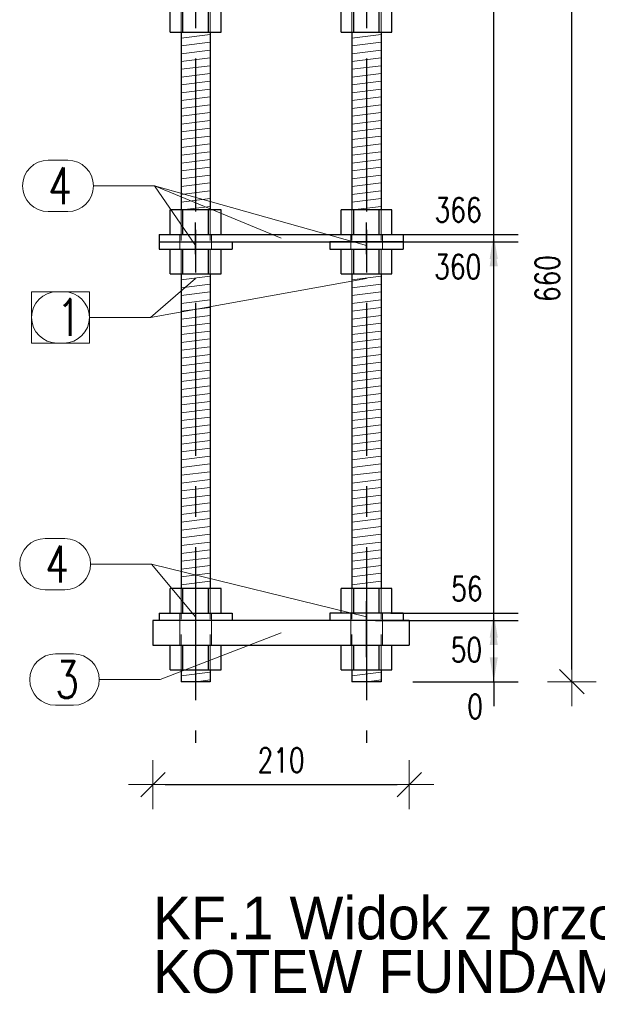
# Model space of a CAD drawing. Header units: millimetres. Extents: x 2268 to 2689, y 16092 to 16416.
# Tile 3 of 13: x 2377 to 2425, y 16251 to 16332. Entities that reach past the tile are written whole.
import ezdxf

# ---------------------------------------------------------------- set-up
doc = ezdxf.new("R2010")
doc.units = ezdxf.units.MM
doc.header["$LTSCALE"] = 10
doc.linetypes.add('HIDDEN', pattern=[0.375, 0.25, -0.125])
doc.linetypes.add('MITTE', pattern=[2, 1.25, -0.25, 0.25, -0.25])
doc.layers.get('Defpoints').update_dxf_attribs({"color": 1})
for name, color, linetype, lineweight in [('PS_DIM', 4, 'Continuous', 13), ('PS_Hatch', 3, 'Continuous', 9), ('PS_Hidden', 2, 'HIDDEN', 9), ('PS_Pos', 1, 'Continuous', 15), ('PS_SOLID', 7, 'Continuous', 30)]:
    doc.layers.add(name, color=color, linetype=linetype, lineweight=lineweight)
doc.layers.add('PS_MID', color=5, linetype='MITTE')
doc.layers.add('PS_SHAPE', color=3, linetype='Continuous')
doc.styles.add('simplex', font='simplex.shx', dxfattribs={"width": 0.75})
doc.dimstyles.new('1_10_GŁ_DS1-LS10', dxfattribs={"dimtxt": 2, "dimasz": 2, "dimexe": 2, "dimexo": 5, "dimgap": 1, "dimtad": 1, "dimjust": 4, "dimdec": 0, "dimlfac": 10, "dimtxsty": 'simplex', "dimblk1": 'NONE', "dimsah": 1, "dimcen": 2, "dimclrd": 256, "dimclre": 256, "dimclrt": 3, "dimadec": 1, "dimazin": 0, "dimtfac": 1, "dimtdec": 0, "dimtmove": 2, "dimatfit": 3, "dimfxl": 1, "dimarcsym": 0})
doc.dimstyles.new('1_10_PRZ', dxfattribs={"dimtxt": 2, "dimasz": 1, "dimexe": 2, "dimexo": 5, "dimgap": 1, "dimtad": 1, "dimdec": 0, "dimlfac": 10, "dimtxsty": 'simplex', "dimblk": 'dimznak', "dimcen": 2, "dimse1": 1, "dimse2": 1, "dimclrt": 3, "dimadec": 1, "dimazin": 0, "dimtfac": 1, "dimtdec": 0, "dimtix": 1, "dimtmove": 2, "dimatfit": 3, "dimldrblk": 'dim-grot', "dimfxl": 1, "dimarcsym": 0})

# ---------------------------------------------------------------- blocks, each defined once
blk = doc.blocks.new('*X50')
at = {"layer": 'PS_Hidden', "color": 2, "linetype": 'HIDDEN'}
for p, q in [((-8.2, 28.92), (-8.2, 30.94)), ((-8.2, 30.94), (-8.2, 26.5)), ((-5.8, 28.92), (-5.8, 30.94)), ((-5.8, 30.94), (-5.8, 26.5)), ((5.8, 28.92), (5.8, 30.94)), ((5.8, 30.94), (5.8, 26.5)), ((8.2, 28.92), (8.2, 30.94)), ((8.2, 30.94), (8.2, 26.5)), ((-8.2, 26.5), (-8.2, 28.92)), ((-5.8, 26.5), (-5.8, 28.92)), ((5.8, 26.5), (5.8, 28.92)), ((8.2, 26.5), (8.2, 28.92)), ((-8.2, 20.18), (-8.2, 22.2)), ((-8.2, 22.2), (-8.2, 20.18)), ((-5.8, 20.18), (-5.8, 22.2)), ((-5.8, 22.2), (-5.8, 20.18)), ((5.8, 20.18), (5.8, 22.2)), ((5.8, 22.2), (5.8, 20.18)), ((8.2, 20.18), (8.2, 22.2)), ((8.2, 22.2), (8.2, 20.18)), ((-8.2, 3.6), (-8.2, 5.62)), ((-8.2, 5.62), (-8.2, 0.38)), ((-5.8, 3.6), (-5.8, 5.62)), ((-5.8, 5.62), (-5.8, 0.38)), ((5.8, 3.6), (5.8, 5.62)), ((5.8, 5.62), (5.8, 0.38)), ((8.2, 3.6), (8.2, 5.62)), ((8.2, 5.62), (8.2, 0.38)), ((-8.3, 3.6), (-8.3, 3)), ((-5.7, 3.6), (-5.7, 3)), ((5.7, 3.6), (5.7, 3)), ((8.3, 3.6), (8.3, 3)), ((-8.3, 2.4), (-8.3, 3)), ((-5.7, 2.4), (-5.7, 3)), ((5.7, 2.4), (5.7, 3)), ((8.3, 2.4), (8.3, 3)), ((-8.2, 0.38), (-8.2, 2.4)), ((-5.8, 0.38), (-5.8, 2.4)), ((5.8, 0.38), (5.8, 2.4)), ((8.2, 0.38), (8.2, 2.4)), ((-8.2, -27.4), (-8.2, -25.38)), ((-8.2, -25.38), (-8.2, -32.02)), ((-5.8, -27.4), (-5.8, -25.38)), ((-5.8, -25.38), (-5.8, -32.02)), ((5.8, -27.4), (5.8, -25.38)), ((5.8, -25.38), (5.8, -32.02)), ((8.2, -27.4), (8.2, -25.38)), ((8.2, -25.38), (8.2, -32.02)), ((-8.3, -28), (-8.3, -27.4)), ((-5.7, -28), (-5.7, -27.4)), ((5.7, -27.4), (5.7, -28)), ((8.3, -27.4), (8.3, -28)), ((-8.3, -30), (-8.3, -28)), ((-5.7, -30), (-5.7, -28)), ((5.7, -28), (5.7, -30)), ((8.3, -28), (8.3, -30)), ((-8.2, -32.02), (-8.2, -30)), ((-5.8, -32.02), (-5.8, -30)), ((5.8, -32.02), (5.8, -30)), ((8.2, -32.02), (8.2, -30))]:
    blk.add_line(p, q, dxfattribs=at)
at = {"layer": 'PS_MID', "color": 5, "linetype": 'MITTE'}
for p, q in [((-7, 38), (-7, -38)), ((-7, 38), (-7, -38)), ((7, 38), (7, -38)), ((7, 38), (7, -38)), ((-7, 2), (-7, 4.6)), ((-7, 2), (-7, 4.6)), ((7, 2), (7, 4.6)), ((7, 2), (7, 4.6)), ((-7, 4), (-7, 1.4)), ((-7, 4), (-7, 1.4)), ((7, 4), (7, 1.4)), ((7, 4), (7, 1.4)), ((-7, -26.4), (-7, -29)), ((-7, -26.4), (-7, -29)), ((7, -26.4), (7, -29)), ((7, -29), (7, -26.4)), ((-7, -27), (-7, -31)), ((-7, -27), (-7, -31)), ((7, -27), (7, -31)), ((7, -31), (7, -27))]:
    blk.add_line(p, q, dxfattribs=at)
at = {"layer": 'PS_SOLID', "color": 7, "linetype": 'Continuous'}
for p, q in [((-8.2, 33), (-5.8, 33)), ((-8.2, 33), (-8.2, 30.94)), ((-5.8, 33), (-5.8, 30.94)), ((5.8, 33), (8.2, 33)), ((5.8, 33), (5.8, 30.94)), ((8.2, 33), (8.2, 30.94)), ((-9.078, 28.92), (-9.078, 30.94)), ((-8.039, 30.94), (-9.078, 30.94)), ((-5.961, 30.94), (-8.039, 30.94)), ((-8.039, 28.92), (-8.039, 30.94)), ((-5.961, 28.92), (-5.961, 30.94)), ((-4.922, 30.94), (-5.961, 30.94)), ((-4.922, 28.92), (-4.922, 30.94)), ((4.922, 28.92), (4.922, 30.94)), ((5.961, 30.94), (4.922, 30.94)), ((8.039, 30.94), (5.961, 30.94)), ((5.961, 28.92), (5.961, 30.94)), ((8.039, 28.92), (8.039, 30.94)), ((9.078, 30.94), (8.039, 30.94)), ((9.078, 28.92), (9.078, 30.94)), ((-9.078, 26.9), (-9.078, 28.92)), ((-8.039, 28.92), (-9.078, 28.92)), ((-9.078, 28.92), (-8.039, 28.92)), ((-5.961, 28.92), (-8.039, 28.92)), ((-8.039, 26.9), (-8.039, 28.92)), ((-8.039, 28.92), (-5.961, 28.92)), ((-5.961, 26.9), (-5.961, 28.92)), ((-4.922, 28.92), (-5.961, 28.92)), ((-5.961, 28.92), (-4.922, 28.92)), ((-4.922, 26.9), (-4.922, 28.92)), ((4.922, 28.92), (5.961, 28.92)), ((4.922, 26.9), (4.922, 28.92)), ((5.961, 28.92), (4.922, 28.92)), ((5.961, 28.92), (8.039, 28.92)), ((8.039, 28.92), (5.961, 28.92)), ((5.961, 26.9), (5.961, 28.92)), ((8.039, 28.92), (9.078, 28.92)), ((8.039, 26.9), (8.039, 28.92)), ((9.078, 28.92), (8.039, 28.92)), ((9.078, 26.9), (9.078, 28.92)), ((-4.8, 26.9), (-9.2, 26.9)), ((-9.2, 26.5), (-9.2, 26.9)), ((-4.8, 26.5), (-4.8, 26.9)), ((9.2, 26.9), (4.8, 26.9)), ((4.8, 26.5), (4.8, 26.9)), ((9.2, 26.5), (9.2, 26.9)), ((-9.2, 26.5), (-4.8, 26.5)), ((-8.2, 26.5), (-8.2, 22.2)), ((-5.8, 26.5), (-5.8, 22.2)), ((4.8, 26.5), (9.2, 26.5)), ((5.8, 26.5), (5.8, 22.2)), ((8.2, 26.5), (8.2, 22.2)), ((-9.078, 20.18), (-9.078, 22.2)), ((-8.039, 22.2), (-9.078, 22.2)), ((-5.961, 22.2), (-8.039, 22.2)), ((-8.039, 20.18), (-8.039, 22.2)), ((-5.961, 20.18), (-5.961, 22.2)), ((-4.922, 22.2), (-5.961, 22.2)), ((-4.922, 20.18), (-4.922, 22.2)), ((4.922, 20.18), (4.922, 22.2)), ((5.961, 22.2), (4.922, 22.2)), ((8.039, 22.2), (5.961, 22.2)), ((5.961, 20.18), (5.961, 22.2)), ((8.039, 20.18), (8.039, 22.2)), ((9.078, 22.2), (8.039, 22.2)), ((9.078, 20.18), (9.078, 22.2)), ((-9.078, 20.18), (-8.039, 20.18)), ((-8.2, 20.18), (-8.2, 5.62)), ((-8.039, 20.18), (-5.961, 20.18)), ((-5.961, 20.18), (-4.922, 20.18)), ((-5.8, 20.18), (-5.8, 5.62)), ((4.922, 20.18), (5.961, 20.18)), ((5.8, 20.18), (5.8, 5.62)), ((5.961, 20.18), (8.039, 20.18)), ((8.039, 20.18), (9.078, 20.18)), ((8.2, 20.18), (8.2, 5.62)), ((-9.078, 3.6), (-9.078, 5.62)), ((-8.039, 5.62), (-9.078, 5.62)), ((-5.961, 5.62), (-8.039, 5.62)), ((-8.039, 3.6), (-8.039, 5.62)), ((-5.961, 3.6), (-5.961, 5.62)), ((-4.922, 5.62), (-5.961, 5.62)), ((-4.922, 3.6), (-4.922, 5.62)), ((4.922, 3.6), (4.922, 5.62)), ((5.961, 5.62), (4.922, 5.62)), ((8.039, 5.62), (5.961, 5.62)), ((5.961, 3.6), (5.961, 5.62)), ((8.039, 3.6), (8.039, 5.62)), ((9.078, 5.62), (8.039, 5.62)), ((9.078, 3.6), (9.078, 5.62)), ((-10, 3.6), (10, 3.6)), ((-10, 3.6), (-10, 3)), ((10, 3.6), (10, 3)), ((-10, 3), (-10, 2.4)), ((-10, 3), (-4, 3)), ((-10, 3), (10, 3)), ((-4, 3), (-4, 2.4)), ((10, 3), (4, 3)), ((4, 3), (4, 2.4)), ((10, 3), (10, 2.4)), ((-10, 2.4), (-4, 2.4)), ((-9.078, 0.38), (-9.078, 2.4)), ((-8.039, 0.38), (-8.039, 2.4)), ((-5.961, 0.38), (-5.961, 2.4)), ((-4.922, 0.38), (-4.922, 2.4)), ((4, 2.4), (10, 2.4)), ((4.922, 0.38), (4.922, 2.4)), ((5.961, 0.38), (5.961, 2.4)), ((8.039, 0.38), (8.039, 2.4)), ((9.078, 0.38), (9.078, 2.4)), ((-9.078, 0.38), (-8.039, 0.38)), ((-8.2, 0.38), (-8.2, -25.38)), ((-8.039, 0.38), (-5.961, 0.38)), ((-5.961, 0.38), (-4.922, 0.38)), ((-5.8, 0.38), (-5.8, -25.38)), ((4.922, 0.38), (5.961, 0.38)), ((5.8, 0.38), (5.8, -25.38)), ((5.961, 0.38), (8.039, 0.38)), ((8.039, 0.38), (9.078, 0.38)), ((8.2, 0.38), (8.2, -25.38)), ((-9.078, -27.4), (-9.078, -25.38)), ((-8.039, -25.38), (-9.078, -25.38)), ((-5.961, -25.38), (-8.039, -25.38)), ((-8.039, -27.4), (-8.039, -25.38)), ((-5.961, -27.4), (-5.961, -25.38)), ((-4.922, -25.38), (-5.961, -25.38)), ((-4.922, -27.4), (-4.922, -25.38)), ((4.922, -27.4), (4.922, -25.38)), ((5.961, -25.38), (4.922, -25.38)), ((8.039, -25.38), (5.961, -25.38)), ((5.961, -27.4), (5.961, -25.38)), ((8.039, -27.4), (8.039, -25.38)), ((9.078, -25.38), (8.039, -25.38)), ((9.078, -27.4), (9.078, -25.38)), ((-10, -27.4), (-10, -28)), ((-10, -27.4), (-4, -27.4)), ((-4, -27.4), (-4, -28)), ((10, -27.4), (4, -27.4)), ((4, -27.4), (4, -28)), ((10, -27.4), (10, -28)), ((10.5, -28), (-10.5, -28)), ((-10.5, -28), (-10.5, -30)), ((10.5, -28), (10.5, -30)), ((-10.5, -30), (10.5, -30)), ((-9.078, -32.02), (-9.078, -30)), ((-8.039, -32.02), (-8.039, -30)), ((-5.961, -32.02), (-5.961, -30)), ((-4.922, -32.02), (-4.922, -30)), ((4.922, -32.02), (4.922, -30)), ((5.961, -32.02), (5.961, -30)), ((8.039, -32.02), (8.039, -30)), ((9.078, -32.02), (9.078, -30)), ((-9.078, -32.02), (-8.039, -32.02)), ((-8.2, -32.02), (-8.2, -33)), ((-8.039, -32.02), (-5.961, -32.02)), ((-5.961, -32.02), (-4.922, -32.02)), ((-5.8, -32.02), (-5.8, -33)), ((4.922, -32.02), (5.961, -32.02)), ((5.8, -32.02), (5.8, -33)), ((5.961, -32.02), (8.039, -32.02)), ((8.039, -32.02), (9.078, -32.02)), ((8.2, -32.02), (8.2, -33)), ((-5.8, -33), (-8.2, -33)), ((8.2, -33), (5.8, -33))]:
    blk.add_line(p, q, dxfattribs=at)
blk = doc.blocks.new('*D56')
at = {"layer": 'Defpoints', "color": 0, "transparency": 16777216}
for p in [(2404.648, 16277.899), (2404.648, 16277.899), (2416.265, 16277.899)]:
    blk.add_point(p, dxfattribs=at)
at = {"layer": 'PS_DIM', "lineweight": -2, "transparency": 16777216}
for p, q in [((2416.265, 16279.899), (2416.265, 16281.899)), ((2409.648, 16277.899), (2418.265, 16277.899)), ((2409.648, 16277.899), (2418.265, 16277.899)), ((2416.265, 16277.899), (2416.265, 16275.899)), ((2416.265, 16277.899), (2416.265, 16277.899))]:
    blk.add_line(p, q, dxfattribs=at)
at = {"layer": 'PS_DIM', "transparency": 16777216}
blk.add_solid([(2415.932, 16279.899), (2416.598, 16279.899), (2416.265, 16277.899)], dxfattribs=at)
at = {"layer": 'PS_DIM', "color": 3, "transparency": 16777216, "insert": (2414.745, 16275.871), "char_height": 2, "attachment_point": 5, "rotation": 0.0573, "style": 'simplex'}
blk.add_mtext('0', dxfattribs=at)
blk = doc.blocks.new('_None')
blk = doc.blocks.new('*D57')
at = {"layer": 'Defpoints', "color": 0, "transparency": 16777216}
for p in [(2401.593, 16282.899), (2416.265, 16282.899), (2404.648, 16277.899)]:
    blk.add_point(p, dxfattribs=at)
at = {"layer": 'PS_DIM', "lineweight": -2, "transparency": 16777216}
for p, q in [((2406.593, 16282.899), (2418.265, 16282.899)), ((2416.265, 16277.899), (2416.265, 16280.899)), ((2409.648, 16277.899), (2418.265, 16277.899))]:
    blk.add_line(p, q, dxfattribs=at)
at = {"layer": 'PS_DIM', "transparency": 16777216}
blk.add_solid([(2415.932, 16280.899), (2416.598, 16280.899), (2416.265, 16282.899)], dxfattribs=at)
at = {"layer": 'PS_DIM', "color": 3, "transparency": 16777216, "insert": (2414.031, 16280.514), "char_height": 2, "attachment_point": 5, "rotation": 0.0573, "style": 'simplex'}
blk.add_mtext('50', dxfattribs=at)
blk = doc.blocks.new('*D58')
at = {"layer": 'Defpoints', "color": 0, "transparency": 16777216}
for p in [(2402.848, 16283.499), (2416.265, 16283.499), (2404.648, 16277.899)]:
    blk.add_point(p, dxfattribs=at)
at = {"layer": 'PS_DIM', "lineweight": -2, "transparency": 16777216}
for p, q in [((2407.848, 16283.499), (2418.265, 16283.499)), ((2416.265, 16277.899), (2416.265, 16281.499)), ((2409.648, 16277.899), (2418.265, 16277.899))]:
    blk.add_line(p, q, dxfattribs=at)
at = {"layer": 'PS_DIM', "transparency": 16777216}
blk.add_solid([(2415.932, 16281.499), (2416.598, 16281.499), (2416.265, 16283.499)], dxfattribs=at)
at = {"layer": 'PS_DIM', "color": 3, "transparency": 16777216, "insert": (2414.066, 16285.519), "char_height": 2, "attachment_point": 5, "rotation": 0.0573, "style": 'simplex'}
blk.add_mtext('56', dxfattribs=at)
blk = doc.blocks.new('*D59')
at = {"layer": 'Defpoints', "color": 0, "transparency": 16777216}
for p in [(2402.41, 16313.899), (2416.265, 16313.899), (2404.648, 16277.899)]:
    blk.add_point(p, dxfattribs=at)
at = {"layer": 'PS_DIM', "lineweight": -2, "transparency": 16777216}
for p, q in [((2407.41, 16313.899), (2418.265, 16313.899)), ((2416.265, 16277.899), (2416.265, 16311.899)), ((2409.648, 16277.899), (2418.265, 16277.899))]:
    blk.add_line(p, q, dxfattribs=at)
at = {"layer": 'PS_DIM', "transparency": 16777216}
blk.add_solid([(2415.932, 16311.899), (2416.598, 16311.899), (2416.265, 16313.899)], dxfattribs=at)
at = {"layer": 'PS_DIM', "color": 3, "transparency": 16777216, "insert": (2413.316, 16311.87), "char_height": 2, "attachment_point": 5, "rotation": 0.0573, "style": 'simplex'}
blk.add_mtext('360', dxfattribs=at)
blk = doc.blocks.new('*D60')
at = {"layer": 'Defpoints', "color": 0, "transparency": 16777216}
for p in [(2401.14, 16314.499), (2416.265, 16314.499), (2404.648, 16277.899)]:
    blk.add_point(p, dxfattribs=at)
at = {"layer": 'PS_DIM', "lineweight": -2, "transparency": 16777216}
for p, q in [((2406.14, 16314.499), (2418.265, 16314.499)), ((2416.265, 16277.899), (2416.265, 16312.499)), ((2409.648, 16277.899), (2418.265, 16277.899))]:
    blk.add_line(p, q, dxfattribs=at)
at = {"layer": 'PS_DIM', "transparency": 16777216}
blk.add_solid([(2415.932, 16312.499), (2416.598, 16312.499), (2416.265, 16314.499)], dxfattribs=at)
at = {"layer": 'PS_DIM', "color": 3, "transparency": 16777216, "insert": (2413.352, 16316.519), "char_height": 2, "attachment_point": 5, "rotation": 0.0573, "style": 'simplex'}
blk.add_mtext('366', dxfattribs=at)
blk = doc.blocks.new('*D61')
at = {"layer": 'Defpoints', "color": 0, "transparency": 16777216}
for p in [(2404.648, 16343.899), (2416.265, 16343.899), (2404.648, 16277.899)]:
    blk.add_point(p, dxfattribs=at)
at = {"layer": 'PS_DIM', "lineweight": -2, "transparency": 16777216}
for p, q in [((2409.648, 16343.899), (2418.265, 16343.899)), ((2416.265, 16277.899), (2416.265, 16341.899)), ((2409.648, 16277.899), (2418.265, 16277.899))]:
    blk.add_line(p, q, dxfattribs=at)
at = {"layer": 'PS_DIM', "transparency": 16777216}
blk.add_solid([(2415.932, 16341.899), (2416.598, 16341.899), (2416.265, 16343.899)], dxfattribs=at)
at = {"layer": 'PS_DIM', "color": 3, "transparency": 16777216, "insert": (2413.316, 16345.919), "char_height": 2, "attachment_point": 5, "rotation": 0.0573, "style": 'simplex'}
blk.add_mtext('660', dxfattribs=at)
blk = doc.blocks.new('dimznak')
at = {"color": 0}
for points in [[(0, 2), (0, -2)], [(-2, 0), (2, 0)]]:
    blk.add_lwpolyline(points, dxfattribs=at)
at = {"color": 2}
blk.add_lwpolyline([(1, 1), (-1, -1)], dxfattribs=at)
blk = doc.blocks.new('*D62')
at = {"layer": 'Defpoints', "color": 0, "transparency": 16777216}
for p in [(2388.348, 16280.899), (2409.348, 16280.899), (2409.348, 16269.473)]:
    blk.add_point(p, dxfattribs=at)
at = {"layer": 'PS_DIM', "color": 0, "lineweight": -2, "transparency": 16777216}
blk.add_line((2389.348, 16269.473), (2408.348, 16269.473), dxfattribs=at)
at = {"layer": 'PS_DIM', "color": 0, "lineweight": -2, "transparency": 16777216, "rotation": 180}
blk.add_blockref('dimznak', (2388.348, 16269.473), dxfattribs=at)
at = {"layer": 'PS_DIM', "color": 0, "lineweight": -2, "transparency": 16777216}
blk.add_blockref('dimznak', (2409.348, 16269.473), dxfattribs=at)
at = {"layer": 'PS_DIM', "color": 3, "transparency": 16777216, "insert": (2398.848, 16271.473), "char_height": 2, "attachment_point": 5, "style": 'simplex'}
blk.add_mtext('210', dxfattribs=at)
blk = doc.blocks.new('dim-grot')
blk.add_hatch(color=256).paths.add_polyline_path([(0, 0), (-2, 0.5), (-2, -0.5)])
blk.add_lwpolyline([(0, 0), (-2, 0.5), (-2, -0.5), (0, 0)])
blk = doc.blocks.new('*D63')
at = {"layer": 'Defpoints', "color": 0, "transparency": 16777216}
for p in [(2404.648, 16343.899), (2422.666, 16343.899), (2404.648, 16277.899)]:
    blk.add_point(p, dxfattribs=at)
at = {"layer": 'PS_DIM', "color": 0, "lineweight": -2, "transparency": 16777216}
blk.add_line((2422.666, 16278.899), (2422.666, 16342.899), dxfattribs=at)
for p, rotation in [((2422.666, 16343.899), 90), ((2422.666, 16277.899), 270)]:
    blk.add_blockref('dimznak', p, dxfattribs=dict(at, rotation=rotation))
at = {"layer": 'PS_DIM', "color": 3, "transparency": 16777216, "insert": (2420.666, 16310.899), "char_height": 2, "attachment_point": 5, "rotation": 90, "style": 'simplex'}
blk.add_mtext('660', dxfattribs=at)
blk = doc.blocks.new('*X94')
at = {"color": 1}
for p, q in [((2379.768, 16320.582), (2381.375, 16320.582)), ((2383.475, 16318.482), (2388.475, 16318.482)), ((2398.848, 16314.199), (2388.475, 16318.482)), ((2379.768, 16316.382), (2381.375, 16316.382))]:
    blk.add_line(p, q, dxfattribs=at)
for centre, start, end in [((2379.768, 16318.482), 90, 270), ((2381.375, 16318.482), 270, 90)]:
    blk.add_arc(centre, 2.1, start, end, dxfattribs=at)
at = {"color": 2, "style": 'simplex', "width": 0.75}
blk.add_text('4', height=3, dxfattribs=at).set_placement((2379.768, 16316.982))
blk = doc.blocks.new('*X95')
at = {"color": 1}
for p, q in [((2379.768, 16320.582), (2381.375, 16320.582)), ((2383.475, 16318.482), (2388.475, 16318.482)), ((2398.848, 16314.199), (2388.475, 16318.482)), ((2379.768, 16316.382), (2381.375, 16316.382))]:
    blk.add_line(p, q, dxfattribs=at)
for centre, start, end in [((2379.768, 16318.482), 90, 270), ((2381.375, 16318.482), 270, 90)]:
    blk.add_arc(centre, 2.1, start, end, dxfattribs=at)
at = {"color": 2, "style": 'simplex', "width": 0.75}
blk.add_text('4', height=3, dxfattribs=at).set_placement((2379.768, 16316.982))
blk = doc.blocks.new('*X96')
at = {"color": 1}
for p, q in [((2379.768, 16320.582), (2381.375, 16320.582)), ((2383.475, 16318.482), (2388.475, 16318.482)), ((2405.848, 16313.599), (2388.475, 16318.482)), ((2379.768, 16316.382), (2381.375, 16316.382))]:
    blk.add_line(p, q, dxfattribs=at)
for centre, start, end in [((2379.768, 16318.482), 90, 270), ((2381.375, 16318.482), 270, 90)]:
    blk.add_arc(centre, 2.1, start, end, dxfattribs=at)
at = {"color": 2, "style": 'simplex', "width": 0.75}
blk.add_text('4', height=3, dxfattribs=at).set_placement((2379.768, 16316.982))
blk = doc.blocks.new('*X97')
at = {"color": 1}
for p, q in [((2379.768, 16320.582), (2381.375, 16320.582)), ((2383.475, 16318.482), (2388.475, 16318.482)), ((2391.848, 16313.599), (2388.475, 16318.482)), ((2379.768, 16316.382), (2381.375, 16316.382))]:
    blk.add_line(p, q, dxfattribs=at)
for centre, start, end in [((2379.768, 16318.482), 90, 270), ((2381.375, 16318.482), 270, 90)]:
    blk.add_arc(centre, 2.1, start, end, dxfattribs=at)
at = {"color": 2, "style": 'simplex', "width": 0.75}
blk.add_text('4', height=3, dxfattribs=at).set_placement((2379.768, 16316.982))
blk = doc.blocks.new('*X98')
at = {"color": 1}
for p, q in [((2391.848, 16310.899), (2388.141, 16307.723)), ((2380.506, 16309.823), (2381.041, 16309.823)), ((2383.141, 16307.723), (2388.141, 16307.723)), ((2380.506, 16305.623), (2381.041, 16305.623))]:
    blk.add_line(p, q, dxfattribs=at)
for centre, start, end in [((2380.506, 16307.723), 90, 270), ((2381.041, 16307.723), 270, 90)]:
    blk.add_arc(centre, 2.1, start, end, dxfattribs=at)
at = {"color": 2, "style": 'simplex', "width": 0.75}
blk.add_text('1', height=3, dxfattribs=at).set_placement((2380.506, 16306.223))
blk = doc.blocks.new('*X99')
at = {"color": 1}
for p, q in [((2391.848, 16310.899), (2388.141, 16307.723)), ((2380.506, 16309.823), (2381.041, 16309.823)), ((2383.141, 16307.723), (2388.141, 16307.723)), ((2380.506, 16305.623), (2381.041, 16305.623))]:
    blk.add_line(p, q, dxfattribs=at)
for centre, start, end in [((2380.506, 16307.723), 90, 270), ((2381.041, 16307.723), 270, 90)]:
    blk.add_arc(centre, 2.1, start, end, dxfattribs=at)
at = {"color": 2, "style": 'simplex', "width": 0.75}
blk.add_text('1', height=3, dxfattribs=at).set_placement((2380.506, 16306.223))
blk = doc.blocks.new('*X100')
at = {"color": 1}
for p, q in [((2405.848, 16310.899), (2388.141, 16307.723)), ((2383.141, 16309.823), (2378.406, 16309.823)), ((2378.406, 16309.823), (2378.406, 16305.623)), ((2383.141, 16305.623), (2383.141, 16309.823)), ((2383.141, 16307.723), (2388.141, 16307.723)), ((2378.406, 16305.623), (2383.141, 16305.623))]:
    blk.add_line(p, q, dxfattribs=at)
at = {"color": 30, "style": 'simplex', "width": 0.75}
blk.add_text('1', height=3, dxfattribs=at).set_placement((2380.506, 16306.223))
blk = doc.blocks.new('*X101')
at = {"color": 1}
for p, q in [((2379.531, 16289.622), (2381.138, 16289.622)), ((2383.238, 16287.522), (2388.238, 16287.522)), ((2391.848, 16283.199), (2388.238, 16287.522)), ((2379.531, 16285.422), (2381.138, 16285.422))]:
    blk.add_line(p, q, dxfattribs=at)
for centre, start, end in [((2379.531, 16287.522), 90, 270), ((2381.138, 16287.522), 270, 90)]:
    blk.add_arc(centre, 2.1, start, end, dxfattribs=at)
at = {"color": 2, "style": 'simplex', "width": 0.75}
blk.add_text('4', height=3, dxfattribs=at).set_placement((2379.531, 16286.022))
blk = doc.blocks.new('*X102')
at = {"color": 1}
for p, q in [((2379.531, 16289.622), (2381.138, 16289.622)), ((2383.238, 16287.522), (2388.238, 16287.522)), ((2405.848, 16283.199), (2388.238, 16287.522)), ((2379.531, 16285.422), (2381.138, 16285.422))]:
    blk.add_line(p, q, dxfattribs=at)
for centre, start, end in [((2379.531, 16287.522), 90, 270), ((2381.138, 16287.522), 270, 90)]:
    blk.add_arc(centre, 2.1, start, end, dxfattribs=at)
at = {"color": 2, "style": 'simplex', "width": 0.75}
blk.add_text('4', height=3, dxfattribs=at).set_placement((2379.531, 16286.022))
blk = doc.blocks.new('*X103')
at = {"color": 1}
for p, q in [((2398.848, 16281.899), (2388.954, 16278.07)), ((2380.354, 16280.17), (2381.854, 16280.17)), ((2383.954, 16278.07), (2388.954, 16278.07)), ((2380.354, 16275.97), (2381.854, 16275.97))]:
    blk.add_line(p, q, dxfattribs=at)
for centre, start, end in [((2380.354, 16278.07), 90, 270), ((2381.854, 16278.07), 270, 90)]:
    blk.add_arc(centre, 2.1, start, end, dxfattribs=at)
at = {"color": 2, "style": 'simplex', "width": 0.75}
blk.add_text('3', height=3, dxfattribs=at).set_placement((2380.354, 16276.57))
blk = doc.blocks.new('*X104')
at = {"color": 1}
for p, q in [((2398.848, 16281.899), (2388.954, 16278.07)), ((2380.354, 16280.17), (2381.854, 16280.17)), ((2383.954, 16278.07), (2388.954, 16278.07)), ((2380.354, 16275.97), (2381.854, 16275.97))]:
    blk.add_line(p, q, dxfattribs=at)
for centre, start, end in [((2380.354, 16278.07), 90, 270), ((2381.854, 16278.07), 270, 90)]:
    blk.add_arc(centre, 2.1, start, end, dxfattribs=at)
at = {"color": 2, "style": 'simplex', "width": 0.75}
blk.add_text('3', height=3, dxfattribs=at).set_placement((2380.354, 16276.57))

msp = doc.modelspace()

# ---------------------------------------------------------------- hatches: boundary and pattern name
at = {"layer": 'PS_Hatch'}
h = msp.add_hatch(dxfattribs=at)
h.set_pattern_fill('LINE', color=3, scale=0.2, angle=7)
h.set_pattern_definition([(7, (-13984.384, 18415.1455), (-0.077387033, 0.630266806), [])])
h.paths.add_polyline_path([(2393.048, 16316.519), (2393.048, 16331.079), (2390.648, 16331.079), (2390.648, 16316.519)])
h = msp.add_hatch(dxfattribs=at)
h.set_pattern_fill('LINE', color=3, scale=0.2, angle=7)
h.set_pattern_definition([(7, (-13970.384, 18415.1455), (-0.077387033, 0.630266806), [])])
h.paths.add_polyline_path([(2407.048, 16316.519), (2407.048, 16331.079), (2404.648, 16331.079), (2404.648, 16316.519)])
h = msp.add_hatch(dxfattribs=at)
h.set_pattern_fill('LINE', color=3, scale=0.2, angle=7)
h.set_pattern_definition([(7, (-13984.384, 18395.3455), (-0.077387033, 0.630266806), [])])
h.paths.add_polyline_path([(2393.048, 16285.519), (2393.048, 16311.279), (2390.648, 16311.279), (2390.648, 16285.519)])
h = msp.add_hatch(dxfattribs=at)
h.set_pattern_fill('LINE', color=3, scale=0.2, angle=7)
h.set_pattern_definition([(7, (-13970.384, 18395.3455), (-0.077387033, 0.630266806), [])])
h.paths.add_polyline_path([(2407.048, 16285.519), (2407.048, 16311.279), (2404.648, 16311.279), (2404.648, 16285.519)])
h = msp.add_hatch(dxfattribs=at)
h.set_pattern_fill('LINE', color=3, scale=0.2, angle=7)
h.set_pattern_definition([(7, (-13984.384, 18362.9455), (-0.077387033, 0.630266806), [])])
h.paths.add_polyline_path([(2393.048, 16277.899), (2393.048, 16278.879), (2390.648, 16278.879), (2390.648, 16277.899)])
h = msp.add_hatch(dxfattribs=at)
h.set_pattern_fill('LINE', color=3, scale=0.2, angle=7)
h.set_pattern_definition([(7, (-13970.384, 18362.9455), (-0.077387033, 0.630266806), [])])
h.paths.add_polyline_path([(2407.048, 16277.899), (2407.048, 16278.879), (2404.648, 16278.879), (2404.648, 16277.899)])

# ---------------------------------------------------------------- block references
at = {"layer": 'PS_Pos'}
for name in ['*X94', '*X95', '*X96', '*X97', '*X98', '*X99', '*X100', '*X101', '*X102', '*X103', '*X104']:
    msp.add_blockref(name, (0, 0), dxfattribs=at)
at = {"layer": 'PS_SHAPE', "color": 2}
msp.add_blockref('*X50', (2398.848, 16310.899), dxfattribs=at)

# ---------------------------------------------------------------- texts
at = {"color": 0}
for s, p in [('KF.1 Widok z przodu (Sc1:10)', (2388.348, 16256.803)), ('KOTEW FUNDAMENTOWA (8 x)', (2388.348, 16252.428))]:
    msp.add_text(s, height=3.5, dxfattribs=at).set_placement(p)

# ---------------------------------------------------------------- dimensions: what is measured, and where the dimension line sits
at = {"layer": 'PS_DIM'}
for base, p1, p2, picture, middle in [((2416.265, 16343.899), (2404.648, 16277.899), (2404.648, 16343.899), '*D61', (2413.316, 16345.919)), ((2416.265, 16314.499), (2404.648, 16277.899), (2401.14, 16314.499), '*D60', (2413.352, 16316.519)), ((2416.265, 16313.899), (2404.648, 16277.899), (2402.41, 16313.899), '*D59', (2413.316, 16311.87)), ((2416.265, 16283.499), (2404.648, 16277.899), (2402.848, 16283.499), '*D58', (2414.066, 16285.519)), ((2416.265, 16282.899), (2404.648, 16277.899), (2401.593, 16282.899), '*D57', (2414.031, 16280.514)), ((2416.265, 16277.8991), (2404.6477, 16277.899), (2404.6477, 16277.8991), '*D56', (2414.745, 16275.8713))]:
    dim = msp.add_linear_dim(base=base, p1=p1, p2=p2, angle=90, dimstyle='1_10_GŁ_DS1-LS10', dxfattribs=at)
    dim.commit()
    dim.dimension.update_dxf_attribs({"geometry": picture, "text_midpoint": middle, "dimtype": 128, "text_rotation": 0.0573})
dim = msp.add_linear_dim(base=(2422.666, 16343.899), p1=(2404.648, 16277.899), p2=(2404.648, 16343.899), angle=90, dimstyle='1_10_PRZ', dxfattribs=at)
dim.commit()
dim.dimension.update_dxf_attribs({"geometry": '*D63', "text_midpoint": (2420.666, 16310.899)})
dim = msp.add_linear_dim(base=(2409.348, 16269.473), p1=(2388.348, 16280.899), p2=(2409.348, 16280.899), dimstyle='1_10_PRZ', dxfattribs=at)
dim.commit()
dim.dimension.update_dxf_attribs({"geometry": '*D62', "text_midpoint": (2398.848, 16271.473)})

doc.saveas('drawing.dxf')
